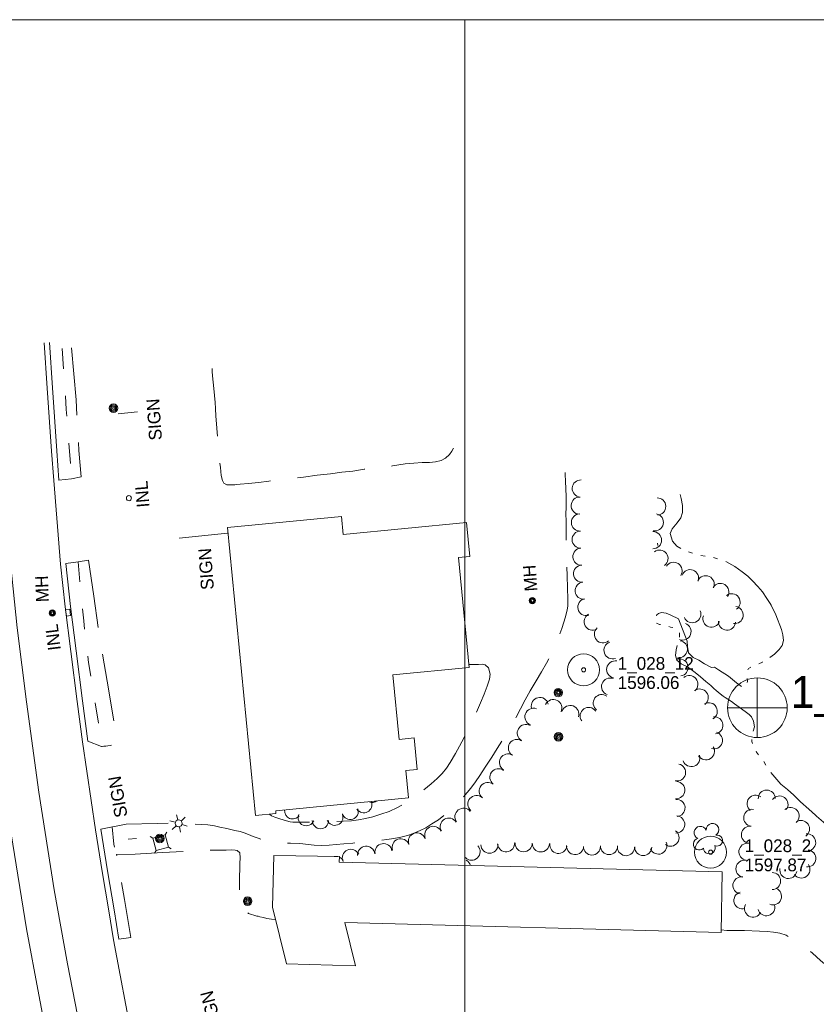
# Model space of a CAD drawing. Header units: feet. Extents: x 188458 to 190640, y 253500 to 255059.
# Tile 10 of 16: x 189291 to 189665, y 254538 to 255000. Entities that reach past the tile are written whole.
import ezdxf
from ezdxf.enums import TextEntityAlignment as Align

# ---------------------------------------------------------------- set-up
doc = ezdxf.new("R2010")
doc.units = ezdxf.units.FT
doc.header["$MEASUREMENT"] = 0
for name, pattern in [('DGN Style 3', [44.535406, 31.811004, -12.724402]), ('DGN Style 4', [50.929418, 25.448803, -12.724402, 0.031811, -12.724402]), ('DGN Style 5', [22.267703, 9.543301, -12.724402]), ('DGN Style 6', [60.50453, 0.031811, -12.724402, 22.267703, -12.724402, 0.031811, -12.724402])]:
    doc.linetypes.add(name, pattern=pattern)
for name, color, linetype, lineweight in [('E_DRN_Grate', 151, 'Continuous', 0), ('E_DWY', 73, 'DGN Style 3', 0), ('E_LAND_Vegetation', 21, 'Continuous', 0), ('E_MAP_GridLines', 251, 'Continuous', 0), ('E_MAP_Limits', 21, 'DGN Style 3', 0), ('E_MAP_PassPoints', 40, 'Continuous', 0), ('E_MISCPROP', 40, 'Continuous', 0), ('E_MISCPROP_HvyLine', 54, 'Continuous', 13), ('E_MISCPROP_Railing', 40, 'Continuous', 0), ('E_PATH_Sidewalk', 73, 'DGN Style 5', 0), ('E_RDWY', 40, 'Continuous', 13), ('E_UTL_AboveGroundPipe', 40, 'DGN Style 4', 0), ('E_WTR', 251, 'DGN Style 6', 0)]:
    doc.layers.add(name, color=color, linetype=linetype, lineweight=lineweight)
doc.styles.add('Style-IGR_FONT_0', font='IGR_FONT_0.shx')
doc.styles.add('Style-IGR_FONT_1', font='IGR_FONT_1.shx')

# ---------------------------------------------------------------- blocks, each defined once
blk = doc.blocks.new('PP')
at = {"layer": 'E_MAP_PassPoints', "color": 40, "linetype": 'Continuous', "lineweight": 0}
for radius in [7.5, 0.96]:
    blk.add_circle((0, 0), radius, dxfattribs=at)
blk = doc.blocks.new('PHOTOC')
at = {"layer": 'E_MAP_Limits', "color": 73, "linetype": 'Continuous', "lineweight": 0}
for p, q in [((0.12, 14.06), (0.06, -13.8)), ((-13.79, 0.03), (14.12, 0.01))]:
    blk.add_line(p, q, dxfattribs=at)
blk.add_circle((0.17, 0.03), 14, dxfattribs=at)
blk = doc.blocks.new('MHO_1')
at = {"layer": 'E_DRN_Grate', "color": 20, "linetype": 'Continuous', "lineweight": 0}
for centre, radius in [((0.06, 0.01), 1.5), ((0.07, 0.01), 1.22), ((0.06, 0), 0.968), ((0.03, -0.01), 0.605)]:
    blk.add_circle(centre, radius, dxfattribs=at)
blk = doc.blocks.new('INLT')
at = {"layer": 'E_MISCPROP_Railing', "color": 40, "linetype": 'Continuous', "lineweight": 0, "flags": 128}
blk.add_lwpolyline([(3, -2), (3, 0), (0, 0), (0, -2), (3, -2)], dxfattribs=at)
blk = doc.blocks.new('INL_4')
at = {"layer": 'E_MISCPROP_Railing', "color": 40, "linetype": 'Continuous', "lineweight": 0, "style": 'Style-IGR_FONT_0'}
blk.add_text('INL', height=6, rotation=0, dxfattribs=at).set_placement((-5.74, -3.01))
blk = doc.blocks.new('SIGN_4')
at = {"layer": 'E_MISCPROP', "color": 20, "linetype": 'Continuous', "lineweight": 0, "style": 'Style-IGR_FONT_0'}
blk.add_text('SIGN', height=6, rotation=0.0001, dxfattribs=at).set_placement((-9.6, -0.01), align=Align.MIDDLE_LEFT)
blk = doc.blocks.new('POLE_7')
at = {"layer": 'E_MISCPROP', "color": 20, "linetype": 'Continuous', "lineweight": 0}
for centre, radius in [((-0.01, 0.02), 2.02), ((-0.01, 0.03), 1.52), ((0, -0.01), 1.01), ((0, 0), 0.502)]:
    blk.add_circle(centre, radius, dxfattribs=at)
blk = doc.blocks.new('MHO_3')
at = {"layer": 'E_DRN_Grate', "color": 20, "linetype": 'Continuous', "lineweight": 0}
for centre, radius in [((0.06, 0.01), 1.5), ((0.07, 0.01), 1.22), ((0.06, 0), 0.968), ((0.03, -0.01), 0.605)]:
    blk.add_circle(centre, radius, dxfattribs=at)
blk = doc.blocks.new('SIGN_5')
at = {"layer": 'E_MISCPROP', "color": 20, "linetype": 'Continuous', "lineweight": 0, "style": 'Style-IGR_FONT_0'}
blk.add_text('SIGN', height=6, rotation=0.0001, dxfattribs=at).set_placement((-9.61, -0.01), align=Align.MIDDLE_LEFT)
blk = doc.blocks.new('POLE_8')
at = {"layer": 'E_MISCPROP', "color": 20, "linetype": 'Continuous', "lineweight": 0}
for centre, radius in [((-0.01, 0.02), 2.02), ((-0.01, 0.03), 1.52), ((0, -0.01), 1.01), ((0, 0), 0.502)]:
    blk.add_circle(centre, radius, dxfattribs=at)
blk = doc.blocks.new('LTP_4')
at = {"layer": 'E_MISCPROP', "color": 20, "linetype": 'Continuous', "lineweight": 0}
for p, q in [((-1.63, 0.07), (-4.24, 0.14)), ((-0.8, 1.43), (-2, 3.73)), ((0.9, 1.42), (2.27, 3.65)), ((-0.88, -1.42), (-2.24, -3.61)), ((0.76, -1.47), (2, -3.65)), ((1.64, -0.02), (4.16, -0.09))]:
    blk.add_line(p, q, dxfattribs=at)
blk.add_circle((0, 0), 1.64, dxfattribs=at)
blk = doc.blocks.new('SIGN_6')
at = {"layer": 'E_MISCPROP', "color": 20, "linetype": 'Continuous', "lineweight": 0, "style": 'Style-IGR_FONT_0'}
blk.add_text('SIGN', height=6, rotation=0.0001, dxfattribs=at).set_placement((-9.6, -0.01), align=Align.MIDDLE_LEFT)
blk = doc.blocks.new('PED')
at = {"layer": 'E_UTL_AboveGroundPipe', "color": 101, "linetype": 'Continuous', "lineweight": 13}
for p, q in [((-3.12, 2.9), (-4.18, 3.96)), ((2.88, 2.9), (3.95, 3.96)), ((-4.18, -4.16), (-3.12, -3.1)), ((3.94, -4.16), (2.89, -3.1))]:
    blk.add_line(p, q, dxfattribs=at)
at = {"layer": 'E_UTL_AboveGroundPipe', "color": 101, "linetype": 'Continuous', "lineweight": 13, "flags": 128}
blk.add_lwpolyline([(-3.12, -3.1), (2.89, -3.1), (2.88, 2.9), (-3.12, 2.9)], close=True, dxfattribs=at)
blk = doc.blocks.new('INL_11')
at = {"layer": 'E_MISCPROP_Railing', "color": 40, "linetype": 'Continuous', "lineweight": 0, "style": 'Style-IGR_FONT_0'}
blk.add_text('INL', height=6, rotation=0, dxfattribs=at).set_placement((-5.74, -3.01))
blk = doc.blocks.new('TREE_4')
at = {"layer": 'E_LAND_Vegetation', "color": 93, "linetype": 'Continuous', "lineweight": 0}
for centre, radius, start, end in [((-1.47, 4.28), 2.78, 1.3946, 209.1676), ((3.57, 2.42), 2.97, 278.4238, 139.6576), ((-4.47, 0.2), 2.78, 78.0717, 279.0827), ((-2.01, -4.2), 2.61, 140.7798, 358.7124), ((3.46, -3.43), 2.97, 196.0746, 79.0478)]:
    blk.add_arc(centre, radius, start, end, dxfattribs=at)

msp = doc.modelspace()

# ---------------------------------------------------------------- linework, layer by layer
at = {"layer": 'E_DWY', "color": 51, "linetype": 'DGN Style 3', "lineweight": 0, "flags": 128}
for points in [[(189315.33, 254846.09), (189317.43, 254821.59), (189318.77, 254797.86), (189319.77, 254785.43)], [(189494.57, 254798.96), (189493.89, 254797.6), (189492.72, 254795.97), (189490.93, 254794.21), (189488.8, 254793.11), (189486.27, 254792.61), (189483.31, 254792.29), (189479.9, 254792.22), (189476, 254791.91), (189471.89, 254791.52), (189466.04, 254790.62), (189461.39, 254789.86), (189456.89, 254789.41), (189452.74, 254789.02), (189447.34, 254788.2), (189442.25, 254787.65), (189436.83, 254786.98), (189430.59, 254786.21), (189424.3, 254785.35), (189418.89, 254784.74), (189412.28, 254784.05), (189407.88, 254783.51), (189403.02, 254782.87), (189398.43, 254782.37), (189394.55, 254782.01), (189392.98, 254781.86), (189391.97, 254781.8), (189389.81, 254781.71), (189388.19, 254781.8), (189386.87, 254782.58), (189386.26, 254783.84), (189385.61, 254786.11), (189385.21, 254789.89), (189384.87, 254793.47), (189384.57, 254796.97), (189384.14, 254801.26), (189383.71, 254806.27), (189383.36, 254810.33), (189383.14, 254813.89), (189382.94, 254817.56), (189382.8, 254820.31), (189382.5, 254823.59), (189382.06, 254826.93), (189381.77, 254829.9), (189381.52, 254832.88), (189381.34, 254834.87), (189381.31, 254836.33)], [(189329.02, 254620.2), (189340.9, 254622.45), (189355.47, 254622.78), (189366.27, 254623.12), (189379.3, 254622.13), (189382.42, 254621.67), (189385.02, 254621.16), (189388.29, 254620.42), (189391.98, 254619.58), (189394.5, 254619.05), (189396.42, 254618.5), (189398.41, 254617.7), (189400.53, 254616.78), (189402.9, 254615.91), (189405.48, 254615), (189407.86, 254614.44), (189410.76, 254614.03), (189413.72, 254613.78), (189417.53, 254613.63), (189418.13, 254613.6), (189422.53, 254613.41), (189429.23, 254612.69), (189432.82, 254612.53), (189436.32, 254612.64), (189439.54, 254612.94), (189443.1, 254613.27), (189447.37, 254613.67), (189451.35, 254614.12), (189455.27, 254614.34), (189459.1, 254614.73), (189463.3, 254615.33), (189466.58, 254615.85), (189469.87, 254616.49), (189473.02, 254617.25), (189475.65, 254618.08), (189479.06, 254619.54), (189481.58, 254620.74), (189484.5, 254622.69), (189487.61, 254624.62), (189490.07, 254626.62), (189493.45, 254629.46), (189496.25, 254631.87), (189499.39, 254635.29), (189502.77, 254639.43), (189504.94, 254642.36), (189506.95, 254645.3), (189509.52, 254649.24), (189512.6, 254654.03), (189515.11, 254658.03), (189518.46, 254663.41), (189521.46, 254668.45), (189524.07, 254672.77), (189526.11, 254676.65), (189528.27, 254680.78), (189530.65, 254685.04), (189533.46, 254689.81), (189535.99, 254694.07), (189538.28, 254697.99), (189540.48, 254702.16), (189542.29, 254706.15), (189543.97, 254710.36), (189545.46, 254714.34), (189547.26, 254719.83), (189548.05, 254723.1), (189548.31, 254724.8), (189548.33, 254728.29), (189548.22, 254733.23), (189548.02, 254739.26), (189547.91, 254743.64), (189547.75, 254748.94), (189547.5, 254755.33), (189547.48, 254759.84), (189547.49, 254765.08), (189547.45, 254767.75), (189547.5, 254771.35), (189547.53, 254776.24), (189547.46, 254779.8), (189547.29, 254783.39), (189547.1, 254786.55), (189546.92, 254789.45), (189546.77, 254791.05)], [(189309.43, 254783.97), (189315.34, 254784.63), (189319.77, 254785.43)], [(189312.64, 254744.86), (189318.39, 254745.67), (189323.25, 254746.35)], [(189323.25, 254746.35), (189325.78, 254729.46), (189328.23, 254711.37), (189332.12, 254689.65), (189335.94, 254666.53), (189336.09, 254663.94), (189336.19, 254662.46), (189336.2, 254661.4), (189335.77, 254660.24), (189334.6, 254659.7), (189333.41, 254659.35), (189332.41, 254659.27), (189331.39, 254659.15), (189330.48, 254659.05), (189329.71, 254658.95), (189329.38, 254658.89), (189323.02, 254661.45)], [(189501.87, 254697.41), (189502.93, 254697.49), (189504.67, 254697.51), (189506.38, 254697.49), (189508.25, 254697.53), (189509.49, 254697.25), (189511, 254695.84), (189511.93, 254692.86), (189511.53, 254690.61), (189510.48, 254687.3), (189509, 254683.53), (189507.32, 254679.52), (189503.87, 254671.44), (189501.6, 254666.92), (189499.69, 254663.17), (189497.46, 254659.07), (189495.58, 254655.71), (189493.05, 254651.48), (189491.32, 254648.73), (189489.36, 254646.36), (189486.93, 254643.96), (189484.15, 254641.47), (189480.75, 254638.65), (189478.11, 254636.38), (189474.6, 254634), (189471.58, 254632.06), (189468.29, 254630.35), (189464.44, 254628.53), (189460.49, 254627.16), (189456.77, 254625.89), (189453.37, 254625.16), (189450.05, 254624.54), (189446.83, 254624.12), (189442.8, 254623.87), (189438.33, 254623.72), (189434.53, 254623.57), (189431.39, 254623.58), (189427.05, 254623.44), (189423.5, 254623.42), (189420.44, 254623.44), (189419.25, 254623.51), (189418.03, 254623.66), (189415.12, 254624.46), (189412.61, 254625.1), (189410.73, 254625.75), (189409.26, 254626.48), (189408.24, 254627.24)], [(189337.57, 254568.61), (189343.15, 254569.4), (189340.21, 254587.19), (189338.67, 254596.17), (189336.43, 254608.23), (189345.14, 254608.36), (189357.98, 254609.24), (189374.32, 254610.08), (189384.11, 254610.34), (189387.95, 254610.38), (189390.36, 254610.43), (189392.08, 254610.37), (189393.16, 254610.2), (189394.36, 254609.09), (189394.42, 254606.79), (189394.31, 254603.99), (189394.34, 254601.64), (189394.14, 254597.77), (189394.14, 254593.89), (189394.13, 254591.17), (189394.11, 254588.69), (189394.18, 254586.27), (189394.36, 254584.28), (189394.76, 254583.08), (189395.43, 254582.37), (189396.88, 254581.48), (189398.42, 254580.66), (189399.75, 254580.1), (189400.89, 254579.77), (189402.3, 254579.41), (189402.93, 254579.28), (189403.75, 254579.07), (189405.37, 254578.69), (189406.95, 254578.32), (189409.27, 254578.01), (189411.08, 254577.82)], [(189620.27, 254572.89), (189622.94, 254572.65), (189631.23, 254572.6), (189638.3, 254572.37), (189641.83, 254572.21), (189644.93, 254571.89), (189647.85, 254571.38), (189650.77, 254570.41), (189653.38, 254568.86), (189656.03, 254567.23), (189658.58, 254565.61), (189663.16, 254562.01), (189666.89, 254558.56), (189670.69, 254555.36), (189676.48, 254549.17), (189679.04, 254546.36), (189683.42, 254540.36), (189686.23, 254536.93), (189690.53, 254530.49), (189695.29, 254521.79), (189700.1, 254512.64), (189705.47, 254503.46), (189709.92, 254494.57), (189713.82, 254486.8)]]:
    msp.add_lwpolyline(points, dxfattribs=at)
at = {"layer": 'E_LAND_Vegetation', "color": 93, "linetype": 'Continuous', "lineweight": 0}
msp.add_line((189590.58, 254753.25), (189590.38, 254754.37), dxfattribs=at)
for centre, radius, start, end in [((189554.4, 254780.02), 4.03, 86.6783, 266.663), ((189553.91, 254771.98), 4.03, 86.9595, 266.9442), ((189590.28, 254771.61), 4.02, 271.0074, 90.9921), ((189554.01, 254764.1), 4.03, 91.7854, 271.7701), ((189589.19, 254764.14), 4.02, 258.37, 78.3546), ((189554.34, 254756.04), 4.03, 91.867, 271.8517), ((189588.29, 254755.76), 4.02, 269.8668, 89.8514), ((189554.7, 254748.03), 4.03, 93.1359, 273.1206), ((189591.35, 254747.11), 4.02, 306.8561, 126.8408), ((189597.99, 254741.39), 4.02, 327.8476, 147.8323), ((189555.01, 254740.05), 4.03, 95.4494, 275.434), ((189605.7, 254737.93), 4.02, 339.7447, 159.7294), ((189555.79, 254732.04), 4.03, 95.8812, 275.8658), ((189613.05, 254735.09), 4.02, 335.7006, 155.6853), ((189619.92, 254731.48), 4.02, 328.5641, 148.5488), ((189557.05, 254724.38), 4.03, 103.6434, 283.6281), ((189625.19, 254726.62), 4.02, 305.8116, 125.7962), ((189606.77, 254721.03), 4.02, 202.5228, 22.5075), ((189626.62, 254720.66), 4.02, 262.5094, 82.4941), ((189559.99, 254717.51), 4.03, 118.734, 298.7187), ((189615.76, 254718.96), 4.02, 161.0731, 341.0578), ((189623.03, 254717.54), 4.02, 176.3277, 356.3123), ((189564.79, 254711.59), 4.03, 130.5145, 310.4992), ((189602.16, 254712.91), 4.02, 250.1074, 70.0921), ((189600.46, 254704.63), 4.02, 262.2764, 82.261), ((189569.32, 254704.1), 4.03, 109.5855, 289.5702), ((189570.54, 254695.12), 4.03, 79.3467, 259.3314), ((189600.74, 254696.02), 4.02, 279.5755, 99.5602), ((189568.17, 254687.06), 4.03, 69.3, 249.2847), ((189605.4, 254688.21), 4.02, 310.3993, 130.384), ((189610.24, 254681.96), 4.02, 306.7796, 126.7642), ((189535.2, 254677.94), 4.03, 13.6575, 193.6421), ((189541.51, 254676.97), 4.03, 334.1055, 154.0902), ((189564.28, 254679.32), 4.03, 53.0124, 232.9971), ((189532.19, 254672.89), 4.03, 70.3348, 250.3195), ((189549.46, 254674.17), 4.03, 340.2288, 160.2135), ((189558.13, 254673.27), 4.03, 35.1678, 215.1525), ((189614.5, 254675.5), 4.02, 299.08, 119.0647), ((189617.13, 254668.88), 4.02, 276.7411, 96.7257), ((189528.61, 254665.27), 4.03, 60.0351, 240.0198), ((189524.42, 254658.28), 4.03, 57.7637, 237.7484), ((189616.91, 254661.8), 4.02, 252.7648, 72.7495), ((189613.16, 254656.71), 4.02, 211.2231, 31.2078), ((189520.23, 254651.45), 4.03, 59.2257, 239.2104), ((189606.32, 254653.54), 4.02, 198.6738, 18.6584), ((189515.74, 254644.51), 4.03, 53.5007, 233.4854), ((189599.59, 254646.79), 4.02, 256.9097, 76.8944), ((189510.75, 254638.08), 4.03, 51.6017, 231.5864), ((189599.23, 254638.46), 4.02, 265.9069, 85.8916), ((189505.44, 254631.91), 4.03, 49.4178, 229.4024), ((189636.49, 254632.11), 4.02, 51.6572, 231.6419), ((189641.71, 254634.49), 4.02, 0.7207, 180.7053), ((189647.69, 254631.75), 4.02, 324.1339, 144.1186), ((189446.14, 254628.53), 3.83, 198.214, 18.1986), ((189452.52, 254631.67), 3.83, 213.1833, 22.568), ((189456.49, 254636.55), 3.83, 248.7784, 304.3734), ((189499.32, 254625.99), 4.03, 37.1226, 217.1073), ((189599.33, 254630.11), 4.02, 274.5402, 94.5249), ((189652.92, 254626.31), 4.02, 311.1489, 131.1336), ((189419.13, 254628.79), 3.83, 174.0582, 322.733), ((189425.51, 254625.58), 3.83, 157.1889, 337.1736), ((189438.92, 254625.78), 3.83, 200.0527, 20.0374), ((189492.43, 254621.38), 4.03, 30.6157, 210.6004), ((189599.23, 254622.37), 4.02, 266.9005, 86.8852), ((189634.91, 254625.49), 4.02, 81.9836, 261.9683), ((189432.2, 254624.2), 3.83, 179.6772, 359.6619), ((189485.17, 254617.49), 4.03, 26.018, 206.0027), ((189633.79, 254617.53), 4.02, 81.9836, 261.9683), ((189657.79, 254620.25), 4.02, 304.2618, 124.2465), ((189477.47, 254614.43), 4.03, 19.7942, 199.7789), ((189596.53, 254616.18), 4.02, 234.4319, 54.4166), ((189660.68, 254613.95), 4.02, 277.7341, 97.7188), ((189453.66, 254608.14), 4.03, 5.5936, 185.5782), ((189461.78, 254609.38), 4.03, 9.5457, 189.5304), ((189469.88, 254611.64), 4.03, 19.2512, 199.2359), ((189503.14, 254609.6), 4.02, 223.4567, 43.4414), ((189511.52, 254612.87), 4.02, 180.5911, 0.5758), ((189519.36, 254613.54), 4.02, 184.7192, 4.7039), ((189527.56, 254613.58), 4.02, 180.3575, 0.3422), ((189535.66, 254613.5), 4.02, 178.3607, 358.3454), ((189543.91, 254612.8), 4.02, 171.5518, 351.5365), ((189551.74, 254612.24), 4.02, 176.3925, 356.3772), ((189559.63, 254612.05), 4.02, 180.2323, 0.217), ((189567.67, 254612.29), 4.02, 179.7939, 359.7786), ((189575.64, 254611.73), 4.02, 180.9343, 0.919), ((189583.72, 254611.8), 4.02, 179.7947, 359.7794), ((189590.84, 254612.46), 4.02, 202.7794, 22.7641), ((189632.66, 254609.57), 4.02, 81.9836, 261.9683), ((189439.41, 254603.36), 4.03, 76.2909, 101.5526), ((189439.41, 254603.36), 4.03, 31.4896, 64.6778), ((189446.47, 254606.7), 4.03, 24.9311, 204.9158), ((189660.71, 254606.42), 4.02, 264.7531, 84.7378), ((189498.71, 254602.12), 4.02, 14.0963, 61.6439), ((189631.22, 254601.56), 4.02, 78.9823, 258.967), ((189657.97, 254601.23), 4.02, 214.6444, 34.6291), ((189629.84, 254593.75), 4.02, 81.8525, 261.8372), ((189644.21, 254595.81), 4.02, 270.5135, 90.4982), ((189651.86, 254601.03), 4.02, 169.6585, 349.6432), ((189630.33, 254586.75), 4.02, 106.6056, 286.5903), ((189644.62, 254588.65), 4.02, 248.0355, 68.0201), ((189635.24, 254582.95), 4.02, 152.2091, 332.1937), ((189641.53, 254583.55), 4.02, 195.2191, 15.2038)]:
    msp.add_arc(centre, radius, start, end, dxfattribs=at)
at = {"layer": 'E_MAP_GridLines', "color": 161, "linetype": 'Continuous', "lineweight": 0}
for p, q in [((188500, 255000), (190500, 255000)), ((189500, 253500), (189500, 255000))]:
    msp.add_line(p, q, dxfattribs=at)
at = {"layer": 'E_MISCPROP', "color": 20, "linetype": 'Continuous', "lineweight": 0}
for p, q in [((189346.31, 254815.92), (189337.26, 254815.02)), ((189388.51, 254759.12), (189365.81, 254756.68)), ((189345.79, 254615.72), (189341.88, 254615.41))]:
    msp.add_line(p, q, dxfattribs=at)
at = {"layer": 'E_MISCPROP_HvyLine', "color": 241, "linetype": 'Continuous', "lineweight": 13, "flags": 128}
for points in [[(189466.19, 254692.56), (189502, 254696.03), (189497, 254747.6), (189502.32, 254748.11), (189500.76, 254764.14), (189442.84, 254758.51), (189442.02, 254766.93), (189388.61, 254761.74), (189401.72, 254626.61), (189411.29, 254627.53), (189411.17, 254628.78), (189473.49, 254634.83), (189472.24, 254647.7), (189477.65, 254648.23), (189476.22, 254662.96), (189469.13, 254662.27)], [(189443.67, 254576.38), (189620.25, 254571.67), (189620.73, 254600.17), (189440.99, 254604.63), (189441.15, 254607.27), (189410.25, 254607.85), (189409.68, 254583.55), (189416.18, 254556.97), (189448.56, 254556.01)]]:
    msp.add_lwpolyline(points, close=True, dxfattribs=at)
at = {"layer": 'E_MISCPROP_Railing', "color": 40, "linetype": 'Continuous', "lineweight": 0}
msp.add_ellipse((189342.25, 254775.48), major_axis=(-1.13, 0.38), ratio=0.999841, dxfattribs=at)
at = {"layer": 'E_PATH_Sidewalk', "color": 51, "linetype": 'DGN Style 5', "lineweight": 0, "flags": 128}
for points in [[(189310.94, 254845.7), (189312.85, 254817.06), (189315.34, 254784.63)], [(189318.39, 254745.67), (189321.03, 254717.92), (189323.24, 254698.45), (189329.71, 254658.95)], [(189334.33, 254621.2), (189335.22, 254613.1), (189336.43, 254608.23)]]:
    msp.add_lwpolyline(points, dxfattribs=at)
at = {"layer": 'E_RDWY', "color": 21, "linetype": 'Continuous', "lineweight": 13, "flags": 128}
for points in [[(189307.49, 254502.9), (189299.94, 254542.38), (189294.19, 254573.47), (189287.01, 254617.95), (189280.73, 254660.98), (189276.1, 254697.5), (189271.47, 254739.4), (189266.83, 254789.66), (189264.17, 254824.58), (189262.42, 254857.77), (189262.08, 254865.22)], [(189278.19, 254856.49), (189280.54, 254818.81), (189283.33, 254781.58), (189286, 254751.23), (189289.85, 254714.59), (189294.16, 254679.89), (189299.9, 254637.47), (189307.21, 254591.67), (189313.4, 254556.96), (189322.82, 254508.88)], [(189302.5, 254848.44), (189303.87, 254827.14), (189305.93, 254797.49), (189306.94, 254783.78), (189310.16, 254744.59)], [(189304.99, 254848.6), (189306.36, 254827.3), (189308.43, 254797.67), (189309.43, 254783.97)], [(189310.16, 254744.59), (189312.36, 254724.43), (189314.95, 254703.46), (189318.02, 254680.07), (189320.54, 254661.12), (189326.55, 254619.79)], [(189312.64, 254744.86), (189314.85, 254724.72), (189317.43, 254703.77), (189320.5, 254680.4), (189323.02, 254661.45)], [(189326.55, 254619.79), (189329.75, 254600.23), (189332.81, 254581.83), (189335.1, 254568.2), (189343.99, 254521.02)], [(189329.02, 254620.2), (189332.22, 254600.64), (189335.27, 254582.24), (189337.57, 254568.61)]]:
    msp.add_lwpolyline(points, dxfattribs=at)
at = {"layer": 'E_WTR', "color": 161, "linetype": 'Continuous', "lineweight": 0}
msp.add_line((189648.31, 254641.36), (189651.42, 254638.71), dxfattribs=at)
at = {"layer": 'E_WTR', "color": 161, "linetype": 'Continuous', "lineweight": 0, "flags": 128}
for points in [[(189601.08, 254777.17), (189601.59, 254775.25), (189602.22, 254772.03), (189602.18, 254768.71), (189601.3, 254766.19), (189599.72, 254763.88), (189597.32, 254761.15), (189596.34, 254758.91), (189597.46, 254755.3), (189599.56, 254753.02), (189601.35, 254751.92)], [(189605.02, 254750.34), (189606.92, 254749.68)], [(189610.79, 254748.64), (189612.77, 254748.33)], [(189616.72, 254747.58), (189618.11, 254747.25), (189618.66, 254747.06)], [(189622.44, 254745.72), (189626.8, 254743.41), (189630.12, 254740.99), (189632.76, 254738.88), (189635.03, 254736.76), (189637.59, 254734.07), (189639.72, 254731.59), (189641.79, 254728.37), (189643.3, 254726.04)], [(189643.3, 254726.04), (189643.78, 254725.31), (189645.97, 254720.77), (189648.68, 254713.8), (189649.25, 254711.36), (189649.51, 254708.64), (189648.97, 254706.37), (189647.58, 254704.4), (189645.39, 254702.36), (189643.19, 254700.71)], [(189605.54, 254702.31), (189604.95, 254702.86), (189604.56, 254705.88), (189604.36, 254708.32), (189603.21, 254711.14), (189602.47, 254713.17), (189601.08, 254716.82), (189600.22, 254718.88), (189599.27, 254719.33), (189597.58, 254720.07), (189596.41, 254720.78), (189594.49, 254721.51), (189592.29, 254721.77), (189590.94, 254721.42), (189590.15, 254720.81), (189589.88, 254720.34)], [(189589.95, 254716.83), (189591.3, 254716.26), (189591.83, 254716.14)], [(189595.73, 254715.21), (189596.52, 254715.02), (189597.68, 254714.74)], [(189600.7, 254712.27), (189600.78, 254710.65), (189600.7, 254710.27)], [(189599.62, 254706.41), (189599.12, 254704.26), (189598.89, 254701.6), (189599.48, 254699.4), (189601.47, 254697.76), (189604.5, 254696.36), (189608.08, 254693.67), (189610.58, 254691.6), (189613.12, 254689.45), (189615.46, 254687.55), (189616.93, 254686.22)], [(189629.92, 254687.17), (189627.45, 254688.85), (189623.7, 254691.89), (189619.11, 254694.99), (189617.22, 254696.13), (189615.72, 254695.98), (189612.56, 254697.8), (189609.84, 254699.44), (189607.17, 254700.77), (189605.54, 254702.31)], [(189634.29, 254696.11), (189633.21, 254695.63), (189632.88, 254694.87)], [(189639.77, 254698.61), (189639.74, 254698.6), (189637.95, 254697.77)], [(189632.59, 254690.92), (189632.6, 254689.47), (189632.49, 254688.92)], [(189616.93, 254686.22), (189618, 254685.25), (189619.82, 254683.68), (189621.27, 254682.61), (189622.22, 254682), (189625.14, 254680.14), (189626.58, 254679.01), (189628.71, 254677.42), (189631.57, 254675.36), (189633.48, 254673.98), (189634.59, 254672.86), (189635.43, 254670.88), (189635.92, 254668.26), (189635.33, 254666.23)], [(189634.74, 254662.27), (189634.65, 254661.3), (189635.08, 254660.36)], [(189636.74, 254656.71), (189636.91, 254656.33), (189637.89, 254655.07)], [(189640.31, 254651.87), (189641.34, 254650.14)], [(189643.57, 254646.82), (189648.31, 254641.36), (189651.42, 254638.71), (189654.35, 254636.06), (189657.54, 254632.95), (189661.41, 254629.51), (189664.62, 254626.77)], [(189664.62, 254626.77), (189665.13, 254626.34), (189669.5, 254622.58), (189672.33, 254620.02), (189674.83, 254617.61), (189677.13, 254615.13), (189679.97, 254611.62), (189682.46, 254608.53), (189684.38, 254606.52), (189684.93, 254606.02)]]:
    msp.add_lwpolyline(points, dxfattribs=at)

# ---------------------------------------------------------------- block references
at = {"layer": 'E_DRN_Grate', "color": 20, "linetype": 'Continuous', "lineweight": 0}
for name, p, xscale, yscale, zscale, rotation in [('MHO_3', (189531.69, 254727.33), 1.000000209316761, 1.000000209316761, 1.000000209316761, 93.97671389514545), ('MHO_1', (189306.34, 254721.52), 0.9999978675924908, 0.9999978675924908, 0.9999978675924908, 102.2159745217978)]:
    msp.add_blockref(name, p, dxfattribs=dict(at, xscale=xscale, yscale=yscale, zscale=zscale, rotation=rotation))
at = {"layer": 'E_LAND_Vegetation', "color": 93, "linetype": 'Continuous', "lineweight": 0, "xscale": 0.9999979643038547, "yscale": 0.9999979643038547, "zscale": 0.9999979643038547, "rotation": 104.786380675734}
msp.add_blockref('TREE_4', (189613.81, 254615.7), dxfattribs=at)
at = {"layer": 'E_MAP_Limits', "color": 73, "linetype": 'Continuous', "lineweight": 0}
msp.add_blockref('PHOTOC', (189637.14, 254677.13), dxfattribs=at)
at = {"layer": 'E_MAP_PassPoints', "color": 40, "linetype": 'Continuous', "lineweight": 0}
for p in [(189555.72, 254694.95), (189615.33, 254609.4)]:
    msp.add_blockref('PP', p, dxfattribs=at)
at = {"layer": 'E_MISCPROP', "color": 20, "linetype": 'Continuous', "lineweight": 0}
for name, p, xscale, yscale, zscale, rotation in [('POLE_7', (189335, 254817.71), 1.000000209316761, 1.000000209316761, 1.000000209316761, 93.97671389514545), ('SIGN_4', (189354.13, 254812.19), 1.000000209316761, 1.000000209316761, 1.000000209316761, 93.97671389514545), ('SIGN_4', (189378.48, 254742.04), 1.000000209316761, 1.000000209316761, 1.000000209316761, 93.97671389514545), ('POLE_7', (189543.87, 254684.24), 1.000000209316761, 1.000000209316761, 1.000000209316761, 93.97671389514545), ('POLE_7', (189543.95, 254663.46), 1.000000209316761, 1.000000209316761, 1.000000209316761, 93.97671389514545), ('SIGN_6', (189337.05, 254635.16), 0.9999998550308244, 0.9999998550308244, 0.9999998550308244, 99.7864234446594), ('LTP_4', (189365.6, 254622.88), 0.9999979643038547, 0.9999979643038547, 0.9999979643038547, 104.786380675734), ('POLE_8', (189356.83, 254615.76), 0.9999979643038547, 0.9999979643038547, 0.9999979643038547, 104.786380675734), ('POLE_8', (189398.02, 254586.37), 0.9999979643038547, 0.9999979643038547, 0.9999979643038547, 104.786380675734), ('SIGN_5', (189381.07, 254534.44), 0.9999979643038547, 0.9999979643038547, 0.9999979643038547, 104.786380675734)]:
    msp.add_blockref(name, p, dxfattribs=dict(at, xscale=xscale, yscale=yscale, zscale=zscale, rotation=rotation))
at = {"layer": 'E_MISCPROP_Railing', "color": 40, "linetype": 'Continuous', "lineweight": 0}
for name, p, xscale, yscale, zscale, rotation in [('INL_11', (189348.5, 254776.82), 0.9999995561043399, 0.9999995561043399, 0.9999995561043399, 94.78644117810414), ('INLT', (189312.89, 254720.17), 1.000000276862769, 1.000000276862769, 1.000000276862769, 97.03354713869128), ('INL_4', (189306.63, 254709.72), 1.000000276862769, 1.000000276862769, 1.000000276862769, 97.03354713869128)]:
    msp.add_blockref(name, p, dxfattribs=dict(at, xscale=xscale, yscale=yscale, zscale=zscale, rotation=rotation))
at = {"layer": 'E_UTL_AboveGroundPipe', "color": 101, "linetype": 'Continuous', "lineweight": 13, "xscale": 0.9999979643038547, "yscale": 0.9999979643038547, "zscale": 0.9999979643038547, "rotation": 104.786380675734}
msp.add_blockref('PED', (189357.01, 254613.95), dxfattribs=at)

# ---------------------------------------------------------------- texts
at = {"layer": 'E_DRN_Grate', "color": 20, "linetype": 'Continuous', "lineweight": 0, "style": 'Style-IGR_FONT_1'}
for rotation, p in [(93.9768, (189531.06, 254731.72)), (92.216, (189301.68, 254726.68))]:
    msp.add_text('MH', height=6, rotation=rotation, dxfattribs=at).set_placement(p, align=Align.MIDDLE_LEFT)
at = {"layer": 'E_MAP_Limits', "color": 73, "linetype": 'Continuous', "lineweight": 0, "style": 'Style-IGR_FONT_0'}
msp.add_text('1_028', height=15, dxfattribs=at).set_placement((189652.97, 254677.09))
at = {"layer": 'E_MAP_PassPoints', "color": 40, "linetype": 'Continuous', "lineweight": 0, "style": 'Style-IGR_FONT_0'}
for s, p in [('1_028_12', (189571.72, 254694.95)), ('1596.06', (189571.72, 254685.95)), ('1_028_2', (189631.33, 254609.4)), ('1597.87', (189631.33, 254600.4))]:
    msp.add_text(s, height=6, dxfattribs=at).set_placement(p)

doc.saveas('drawing.dxf')
